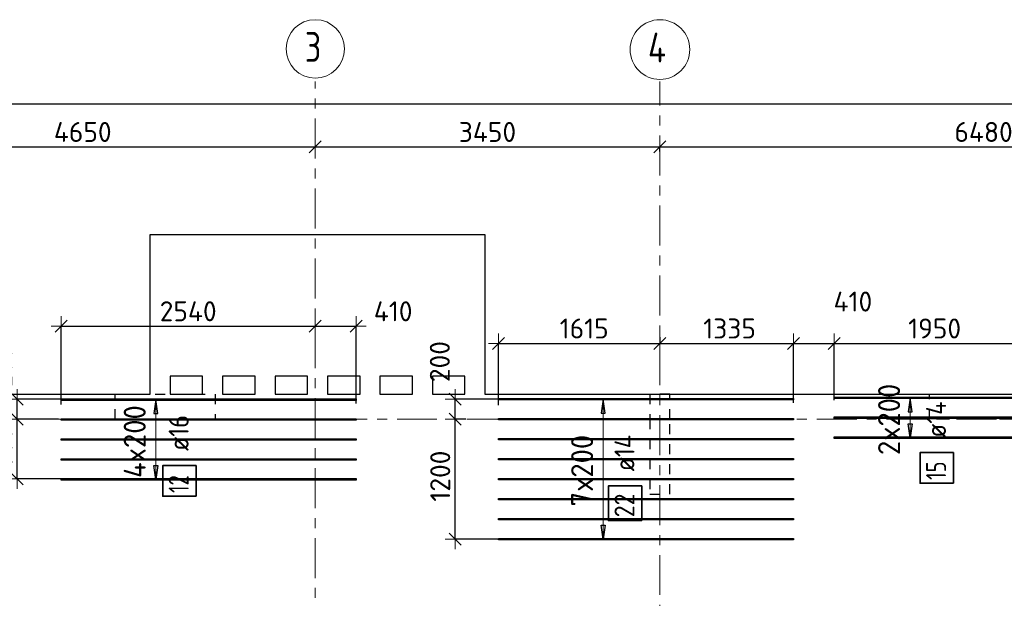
# Model space of a CAD drawing. Header units: metres. Extents: x -38 to 98, y -15 to 21.
# Tile 14 of 147: x 6.19 to 16.05, y 14.61 to 20.4. Entities that reach past the tile are written whole.
import ezdxf

# ---------------------------------------------------------------- set-up
doc = ezdxf.new("R2010")
doc.units = ezdxf.units.M
doc.header["$PDMODE"] = 65
for name, pattern in [('______11', [0.5, 0.4, -0.05, 0, -0.05]), ('______2', [0.0405, 0.03, -0.0105]), ('______5', [1.1, 0.8, -0.1, 0.1, -0.1])]:
    doc.linetypes.add(name, pattern=pattern)
for name, color, linetype, lineweight in [('XR$1$Осевая линия (1)', 7, '______5', 13), ('XR$1$Размерная линия (1)', 7, 'Continuous', 13), ('XR$4$Перекрытие (1)', 7, 'Continuous', 35), ('XR$4$Размерная линия (1)', 7, 'Continuous', 13)]:
    doc.layers.add(name, color=color, linetype=linetype, lineweight=lineweight)
doc.layers.add('XR$4$Арм.стержн.Доп. Арм верхн.зоны Х', color=7, linetype='Continuous', lineweight=35, true_color=0x8c8cff)
doc.layers.add('XR$6$Стена_ бетон несущ.', color=7, linetype='Continuous', lineweight=70, true_color=0xb4b496)
doc.styles.add('ISOCPEUR', font='txt')
doc.dimstyles.new('DIMSTYLE_3', dxfattribs={"dimtxt": 0.2, "dimasz": 0.2, "dimexe": 0, "dimexo": 0, "dimgap": 0.1, "dimtad": 2, "dimdec": 0, "dimlfac": 1000, "dimrnd": 5, "dimzin": 12, "dimdsep": 46, "dimtxsty": 'ISOCPEUR', "dimblk1": 'ALL_ML_STRICH', "dimblk2": 'ALL_ML_STRICH', "dimsah": 1, "dimcen": 0, "dimclrd": 7, "dimclre": 256, "dimclrt": 7, "dimadec": 0, "dimazin": 0, "dimtfac": 1, "dimtdec": 0, "dimtix": 1, "dimtmove": 2, "dimatfit": 3, "dimfxl": 0, "dimtzin": 0, "dimlwd": 0, "dimlwe": -3, "dimarcsym": 0})
doc.dimstyles.new('DIMSTYLE_33', dxfattribs={"dimtxt": 0.2, "dimasz": 0.2, "dimexe": 0, "dimexo": 0, "dimgap": 0.1, "dimtad": 2, "dimdec": 0, "dimlfac": 1000, "dimrnd": 5, "dimzin": 12, "dimdsep": 46, "dimtxsty": 'ISOCPEUR', "dimblk1": 'ALL_ML_STRICH', "dimblk2": 'ALL_ML_STRICH', "dimsah": 1, "dimcen": 0, "dimclrd": 7, "dimclre": 256, "dimclrt": 7, "dimadec": 0, "dimazin": 0, "dimtfac": 1, "dimtdec": 0, "dimtix": 1, "dimtmove": 2, "dimatfit": 3, "dimfxl": 0, "dimtvp": 1.2, "dimtzin": 0, "dimlwd": 0, "dimlwe": -3, "dimarcsym": 0})

# ---------------------------------------------------------------- blocks, each defined once
blk = doc.blocks.new('ALL_ML_STRICH')
at = {"color": 0, "linetype": 'ByBlock', "lineweight": -2}
for p, q in [((0, -0.5), (0, 0.5)), ((-1, 0), (0.5, 0)), ((-0.3, -0.3), (0.3, 0.3))]:
    blk.add_line(p, q, dxfattribs=at)
blk = doc.blocks.new('*D10')
at = {"layer": 'DEFPOINTS', "color": 7, "linetype": 'Continuous', "lineweight": 13, "transparency": 33554687}
for p in [(0.5, 19.5574), (0.5, 19.3768), (61.6, 17.1197)]:
    blk.add_point(p, dxfattribs=at)
at = {"layer": 'XR$1$Размерная линия (1)', "color": 9, "linetype": 'Continuous', "lineweight": -2, "true_color": 0xc7c7c7, "transparency": 33554687}
for p, q in [((0.5, 19.3568), (0.5, 19.5574)), ((61.6, 17.1397), (61.6, 19.5574))]:
    blk.add_line(p, q, dxfattribs=at)
at = {"layer": 'XR$1$Размерная линия (1)', "color": 7, "linetype": 'Continuous', "lineweight": -2, "transparency": 33554687}
blk.add_line((0.5, 19.5574), (61.6, 19.5574), dxfattribs=at)
at = {"layer": 'XR$1$Размерная линия (1)', "color": 7, "linetype": 'Continuous', "lineweight": 13, "transparency": 33554687, "xscale": 0.2, "yscale": 0.2, "zscale": 0.2, "rotation": 180}
blk.add_blockref('ALL_ML_STRICH', (0.5, 19.5574), dxfattribs=at)
at = {"layer": 'XR$1$Размерная линия (1)', "color": 7, "linetype": 'Continuous', "lineweight": 13, "transparency": 33554687, "xscale": 0.2, "yscale": 0.2, "zscale": 0.2}
blk.add_blockref('ALL_ML_STRICH', (61.6, 19.5574), dxfattribs=at)
at = {"layer": 'XR$1$Размерная линия (1)', "color": 7, "linetype": 'Continuous', "lineweight": 13, "transparency": 33554687, "insert": (31.1, 19.7074), "char_height": 0.2, "width": 1, "attachment_point": 5, "style": 'ISOCPEUR'}
blk.add_mtext('\\A1;{61100}', dxfattribs=at)
blk = doc.blocks.new('*D26')
at = {"layer": 'DEFPOINTS', "color": 7, "linetype": 'Continuous', "lineweight": 13, "transparency": 33554687}
for p in [(4.5, 19.1912), (4.5, 19.1261), (9.15, 19.1262)]:
    blk.add_point(p, dxfattribs=at)
at = {"layer": 'XR$1$Размерная линия (1)', "color": 9, "linetype": 'Continuous', "lineweight": -2, "true_color": 0xc7c7c7, "transparency": 33554687}
for p, q in [((4.5, 19.1712), (4.5, 19.1261)), ((9.15, 19.1261), (9.15, 19.1261))]:
    blk.add_line(p, q, dxfattribs=at)
at = {"layer": 'XR$1$Размерная линия (1)', "color": 7, "linetype": 'Continuous', "lineweight": -2, "transparency": 33554687}
blk.add_line((4.5, 19.1261), (9.15, 19.1261), dxfattribs=at)
at = {"layer": 'XR$1$Размерная линия (1)', "color": 7, "linetype": 'Continuous', "lineweight": 13, "transparency": 33554687, "xscale": 0.2, "yscale": 0.2, "zscale": 0.2, "rotation": 180}
blk.add_blockref('ALL_ML_STRICH', (4.5, 19.1261), dxfattribs=at)
at = {"layer": 'XR$1$Размерная линия (1)', "color": 7, "linetype": 'Continuous', "lineweight": 13, "transparency": 33554687, "xscale": 0.2, "yscale": 0.2, "zscale": 0.2}
blk.add_blockref('ALL_ML_STRICH', (9.15, 19.1261), dxfattribs=at)
at = {"layer": 'XR$1$Размерная линия (1)', "color": 7, "linetype": 'Continuous', "lineweight": 13, "transparency": 33554687, "insert": (6.825, 19.2761), "char_height": 0.2, "width": 0.8, "attachment_point": 5, "style": 'ISOCPEUR'}
blk.add_mtext('\\A1;{4650}', dxfattribs=at)
blk = doc.blocks.new('*D27')
at = {"layer": 'DEFPOINTS', "color": 7, "linetype": 'Continuous', "lineweight": 13, "transparency": 33554687}
for p in [(9.15, 19.1262), (9.15, 19.1261), (12.6, 19.0612)]:
    blk.add_point(p, dxfattribs=at)
at = {"layer": 'XR$1$Размерная линия (1)', "color": 9, "linetype": 'Continuous', "lineweight": -2, "true_color": 0xc7c7c7, "transparency": 33554687}
for p, q in [((9.15, 19.1261), (9.15, 19.1261)), ((12.6, 19.0812), (12.6, 19.1261))]:
    blk.add_line(p, q, dxfattribs=at)
at = {"layer": 'XR$1$Размерная линия (1)', "color": 7, "linetype": 'Continuous', "lineweight": -2, "transparency": 33554687}
blk.add_line((9.15, 19.1261), (12.6, 19.1261), dxfattribs=at)
at = {"layer": 'XR$1$Размерная линия (1)', "color": 7, "linetype": 'Continuous', "lineweight": 13, "transparency": 33554687, "xscale": 0.2, "yscale": 0.2, "zscale": 0.2, "rotation": 180}
blk.add_blockref('ALL_ML_STRICH', (9.15, 19.1261), dxfattribs=at)
at = {"layer": 'XR$1$Размерная линия (1)', "color": 7, "linetype": 'Continuous', "lineweight": 13, "transparency": 33554687, "xscale": 0.2, "yscale": 0.2, "zscale": 0.2}
blk.add_blockref('ALL_ML_STRICH', (12.6, 19.1261), dxfattribs=at)
at = {"layer": 'XR$1$Размерная линия (1)', "color": 7, "linetype": 'Continuous', "lineweight": 13, "transparency": 33554687, "insert": (10.875, 19.2761), "char_height": 0.2, "width": 0.8, "attachment_point": 5, "style": 'ISOCPEUR'}
blk.add_mtext('\\A1;{3450}', dxfattribs=at)
blk = doc.blocks.new('*D28')
at = {"layer": 'DEFPOINTS', "color": 7, "linetype": 'Continuous', "lineweight": 13, "transparency": 33554687}
for p in [(19.08, 19.4874), (12.6, 19.1261), (12.6, 19.0612)]:
    blk.add_point(p, dxfattribs=at)
at = {"layer": 'XR$1$Размерная линия (1)', "color": 9, "linetype": 'Continuous', "lineweight": -2, "true_color": 0xc7c7c7, "transparency": 33554687}
for p, q in [((19.08, 19.4674), (19.08, 19.1261)), ((12.6, 19.0812), (12.6, 19.1261))]:
    blk.add_line(p, q, dxfattribs=at)
at = {"layer": 'XR$1$Размерная линия (1)', "color": 7, "linetype": 'Continuous', "lineweight": -2, "transparency": 33554687}
blk.add_line((12.6, 19.1261), (19.08, 19.1261), dxfattribs=at)
at = {"layer": 'XR$1$Размерная линия (1)', "color": 7, "linetype": 'Continuous', "lineweight": 13, "transparency": 33554687, "xscale": 0.2, "yscale": 0.2, "zscale": 0.2, "rotation": 180}
blk.add_blockref('ALL_ML_STRICH', (12.6, 19.1261), dxfattribs=at)
at = {"layer": 'XR$1$Размерная линия (1)', "color": 7, "linetype": 'Continuous', "lineweight": 13, "transparency": 33554687, "xscale": 0.2, "yscale": 0.2, "zscale": 0.2}
blk.add_blockref('ALL_ML_STRICH', (19.08, 19.1261), dxfattribs=at)
at = {"layer": 'XR$1$Размерная линия (1)', "color": 7, "linetype": 'Continuous', "lineweight": 13, "transparency": 33554687, "insert": (15.84, 19.2761), "char_height": 0.2, "width": 0.8, "attachment_point": 5, "style": 'ISOCPEUR'}
blk.add_mtext('\\A1;{6480}', dxfattribs=at)
blk = doc.blocks.new('*D310')
at = {"layer": 'DEFPOINTS', "color": 7, "linetype": 'Continuous', "lineweight": 13, "transparency": 33554687}
for p in [(6.6021, 16.4), (6.1694, 15.8014), (6.9498, 15.8014)]:
    blk.add_point(p, dxfattribs=at)
at = {"layer": 'XR$4$Размерная линия (1)', "color": 9, "linetype": 'Continuous', "lineweight": -2, "true_color": 0xc7c7c7, "transparency": 33554687}
for p, q in [((6.5821, 16.4), (6.1694, 16.4)), ((6.9298, 15.8014), (6.1694, 15.8014))]:
    blk.add_line(p, q, dxfattribs=at)
at = {"layer": 'XR$4$Размерная линия (1)', "color": 7, "linetype": 'Continuous', "lineweight": -2, "transparency": 33554687}
blk.add_line((6.1694, 15.8014), (6.1694, 16.4), dxfattribs=at)
at = {"layer": 'XR$4$Размерная линия (1)', "color": 7, "linetype": 'Continuous', "lineweight": 13, "transparency": 33554687, "xscale": 0.2, "yscale": 0.2, "zscale": 0.2}
for p, rotation in [((6.1694, 16.4), 90), ((6.1694, 15.8014), 270)]:
    blk.add_blockref('ALL_ML_STRICH', p, dxfattribs=dict(at, rotation=rotation))
at = {"layer": 'XR$4$Размерная линия (1)', "color": 7, "linetype": 'Continuous', "lineweight": 13, "transparency": 33554687, "insert": (6.0194, 16.1107), "char_height": 0.2, "width": 0.6, "attachment_point": 5, "rotation": 90, "style": 'ISOCPEUR'}
blk.add_mtext('\\A1;{600}', dxfattribs=at)
blk = doc.blocks.new('*D311')
at = {"layer": 'DEFPOINTS', "color": 7, "linetype": 'Continuous', "lineweight": 13, "transparency": 33554687}
for p in [(6.9914, 16.6014), (6.1694, 16.4), (6.6021, 16.4)]:
    blk.add_point(p, dxfattribs=at)
at = {"layer": 'XR$4$Размерная линия (1)', "color": 9, "linetype": 'Continuous', "lineweight": -2, "true_color": 0xc7c7c7, "transparency": 33554687}
for p, q in [((6.9714, 16.6014), (6.1694, 16.6014)), ((6.5821, 16.4), (6.1694, 16.4))]:
    blk.add_line(p, q, dxfattribs=at)
at = {"layer": 'XR$4$Размерная линия (1)', "color": 7, "linetype": 'Continuous', "lineweight": -2, "transparency": 33554687}
blk.add_line((6.1694, 16.4), (6.1694, 16.6014), dxfattribs=at)
at = {"layer": 'XR$4$Размерная линия (1)', "color": 7, "linetype": 'Continuous', "lineweight": 13, "transparency": 33554687, "xscale": 0.2, "yscale": 0.2, "zscale": 0.2}
for p, rotation in [((6.1694, 16.6014), 90), ((6.1694, 16.4), 270)]:
    blk.add_blockref('ALL_ML_STRICH', p, dxfattribs=dict(at, rotation=rotation))
at = {"layer": 'XR$4$Размерная линия (1)', "color": 7, "linetype": 'Continuous', "lineweight": 13, "transparency": 33554687, "insert": (6.0191, 16.9198), "char_height": 0.2, "width": 0.6, "attachment_point": 5, "rotation": 90, "style": 'ISOCPEUR'}
blk.add_mtext('\\A1;{200}', dxfattribs=at)
blk = doc.blocks.new('*D312')
at = {"layer": 'DEFPOINTS', "color": 7, "linetype": 'Continuous', "lineweight": 13, "transparency": 33554687}
for p in [(6.61, 17.3308), (9.15, 17.3045), (6.61, 16.5279)]:
    blk.add_point(p, dxfattribs=at)
at = {"layer": 'XR$4$Размерная линия (1)', "color": 9, "linetype": 'Continuous', "lineweight": -2, "true_color": 0xc7c7c7, "transparency": 33554687}
for p, q in [((6.61, 16.5479), (6.61, 17.3308)), ((9.15, 17.3245), (9.15, 17.3308))]:
    blk.add_line(p, q, dxfattribs=at)
at = {"layer": 'XR$4$Размерная линия (1)', "color": 7, "linetype": 'Continuous', "lineweight": -2, "transparency": 33554687}
blk.add_line((6.61, 17.3308), (9.15, 17.3308), dxfattribs=at)
at = {"layer": 'XR$4$Размерная линия (1)', "color": 7, "linetype": 'Continuous', "lineweight": 13, "transparency": 33554687, "xscale": 0.2, "yscale": 0.2, "zscale": 0.2, "rotation": 180}
blk.add_blockref('ALL_ML_STRICH', (6.61, 17.3308), dxfattribs=at)
at = {"layer": 'XR$4$Размерная линия (1)', "color": 7, "linetype": 'Continuous', "lineweight": 13, "transparency": 33554687, "xscale": 0.2, "yscale": 0.2, "zscale": 0.2}
blk.add_blockref('ALL_ML_STRICH', (9.15, 17.3308), dxfattribs=at)
at = {"layer": 'XR$4$Размерная линия (1)', "color": 7, "linetype": 'Continuous', "lineweight": 13, "transparency": 33554687, "insert": (7.88, 17.4808), "char_height": 0.2, "width": 0.8, "attachment_point": 5, "style": 'ISOCPEUR'}
blk.add_mtext('\\A1;{2540}', dxfattribs=at)
blk = doc.blocks.new('*D313')
at = {"layer": 'DEFPOINTS', "color": 7, "linetype": 'Continuous', "lineweight": 13, "transparency": 33554687}
for p in [(9.15, 17.3308), (9.15, 17.3045), (9.56, 16.5362)]:
    blk.add_point(p, dxfattribs=at)
at = {"layer": 'XR$4$Размерная линия (1)', "color": 9, "linetype": 'Continuous', "lineweight": -2, "true_color": 0xc7c7c7, "transparency": 33554687}
for p, q in [((9.15, 17.3245), (9.15, 17.3308)), ((9.56, 16.5562), (9.56, 17.3308))]:
    blk.add_line(p, q, dxfattribs=at)
at = {"layer": 'XR$4$Размерная линия (1)', "color": 7, "linetype": 'Continuous', "lineweight": -2, "transparency": 33554687}
blk.add_line((9.15, 17.3308), (9.56, 17.3308), dxfattribs=at)
at = {"layer": 'XR$4$Размерная линия (1)', "color": 7, "linetype": 'Continuous', "lineweight": 13, "transparency": 33554687, "xscale": 0.2, "yscale": 0.2, "zscale": 0.2, "rotation": 180}
blk.add_blockref('ALL_ML_STRICH', (9.15, 17.3308), dxfattribs=at)
at = {"layer": 'XR$4$Размерная линия (1)', "color": 7, "linetype": 'Continuous', "lineweight": 13, "transparency": 33554687, "xscale": 0.2, "yscale": 0.2, "zscale": 0.2}
blk.add_blockref('ALL_ML_STRICH', (9.56, 17.3308), dxfattribs=at)
at = {"layer": 'XR$4$Размерная линия (1)', "color": 7, "linetype": 'Continuous', "lineweight": 13, "transparency": 33554687, "insert": (9.9312, 17.4803), "char_height": 0.2, "width": 0.6, "attachment_point": 5, "style": 'ISOCPEUR'}
blk.add_mtext('\\A1;{410}', dxfattribs=at)
blk = doc.blocks.new('*D314')
at = {"layer": 'DEFPOINTS', "color": 7, "linetype": 'Continuous', "lineweight": 13, "transparency": 33554687}
for p in [(10.9862, 17.1585), (12.6, 17.2003), (10.9862, 16.5205)]:
    blk.add_point(p, dxfattribs=at)
at = {"layer": 'XR$4$Размерная линия (1)', "color": 9, "linetype": 'Continuous', "lineweight": -2, "true_color": 0xc7c7c7, "transparency": 33554687}
for p, q in [((10.9862, 16.5405), (10.9862, 17.1585)), ((12.6, 17.2203), (12.6, 17.1585))]:
    blk.add_line(p, q, dxfattribs=at)
at = {"layer": 'XR$4$Размерная линия (1)', "color": 7, "linetype": 'Continuous', "lineweight": -2, "transparency": 33554687}
blk.add_line((10.9862, 17.1585), (12.6, 17.1585), dxfattribs=at)
at = {"layer": 'XR$4$Размерная линия (1)', "color": 7, "linetype": 'Continuous', "lineweight": 13, "transparency": 33554687, "xscale": 0.2, "yscale": 0.2, "zscale": 0.2, "rotation": 180}
blk.add_blockref('ALL_ML_STRICH', (10.9862, 17.1585), dxfattribs=at)
at = {"layer": 'XR$4$Размерная линия (1)', "color": 7, "linetype": 'Continuous', "lineweight": 13, "transparency": 33554687, "xscale": 0.2, "yscale": 0.2, "zscale": 0.2}
blk.add_blockref('ALL_ML_STRICH', (12.6, 17.1585), dxfattribs=at)
at = {"layer": 'XR$4$Размерная линия (1)', "color": 7, "linetype": 'Continuous', "lineweight": 13, "transparency": 33554687, "insert": (11.8431, 17.3085), "char_height": 0.2, "width": 0.8, "attachment_point": 5, "style": 'ISOCPEUR'}
blk.add_mtext('\\A1;{1615}', dxfattribs=at)
blk = doc.blocks.new('*D315')
at = {"layer": 'DEFPOINTS', "color": 7, "linetype": 'Continuous', "lineweight": 13, "transparency": 33554687}
for p in [(12.6, 17.2003), (12.6, 17.1585), (13.9362, 16.5453)]:
    blk.add_point(p, dxfattribs=at)
at = {"layer": 'XR$4$Размерная линия (1)', "color": 9, "linetype": 'Continuous', "lineweight": -2, "true_color": 0xc7c7c7, "transparency": 33554687}
for p, q in [((12.6, 17.2203), (12.6, 17.1585)), ((13.9362, 16.5653), (13.9362, 17.1585))]:
    blk.add_line(p, q, dxfattribs=at)
at = {"layer": 'XR$4$Размерная линия (1)', "color": 7, "linetype": 'Continuous', "lineweight": -2, "transparency": 33554687}
blk.add_line((12.6, 17.1585), (13.9362, 17.1585), dxfattribs=at)
at = {"layer": 'XR$4$Размерная линия (1)', "color": 7, "linetype": 'Continuous', "lineweight": 13, "transparency": 33554687, "xscale": 0.2, "yscale": 0.2, "zscale": 0.2, "rotation": 180}
blk.add_blockref('ALL_ML_STRICH', (12.6, 17.1585), dxfattribs=at)
at = {"layer": 'XR$4$Размерная линия (1)', "color": 7, "linetype": 'Continuous', "lineweight": 13, "transparency": 33554687, "xscale": 0.2, "yscale": 0.2, "zscale": 0.2}
blk.add_blockref('ALL_ML_STRICH', (13.9362, 17.1585), dxfattribs=at)
at = {"layer": 'XR$4$Размерная линия (1)', "color": 7, "linetype": 'Continuous', "lineweight": 13, "transparency": 33554687, "insert": (13.2981, 17.3085), "char_height": 0.2, "width": 0.8, "attachment_point": 5, "style": 'ISOCPEUR'}
blk.add_mtext('\\A1;{1335}', dxfattribs=at)
blk = doc.blocks.new('*D316')
at = {"layer": 'DEFPOINTS', "color": 7, "linetype": 'Continuous', "lineweight": 13, "transparency": 33554687}
for p in [(13.9362, 17.1585), (14.3448, 16.5702), (13.9362, 16.5453)]:
    blk.add_point(p, dxfattribs=at)
at = {"layer": 'XR$4$Размерная линия (1)', "color": 9, "linetype": 'Continuous', "lineweight": -2, "true_color": 0xc7c7c7, "transparency": 33554687}
for p, q in [((13.9362, 16.5653), (13.9362, 17.1585)), ((14.3448, 16.5902), (14.3448, 17.1585))]:
    blk.add_line(p, q, dxfattribs=at)
at = {"layer": 'XR$4$Размерная линия (1)', "color": 7, "linetype": 'Continuous', "lineweight": -2, "transparency": 33554687}
blk.add_line((13.9362, 17.1585), (14.3448, 17.1585), dxfattribs=at)
at = {"layer": 'XR$4$Размерная линия (1)', "color": 7, "linetype": 'Continuous', "lineweight": 13, "transparency": 33554687, "xscale": 0.2, "yscale": 0.2, "zscale": 0.2, "rotation": 180}
blk.add_blockref('ALL_ML_STRICH', (13.9362, 17.1585), dxfattribs=at)
at = {"layer": 'XR$4$Размерная линия (1)', "color": 7, "linetype": 'Continuous', "lineweight": 13, "transparency": 33554687, "xscale": 0.2, "yscale": 0.2, "zscale": 0.2}
blk.add_blockref('ALL_ML_STRICH', (14.3448, 17.1585), dxfattribs=at)
at = {"layer": 'XR$4$Размерная линия (1)', "color": 7, "linetype": 'Continuous', "lineweight": 13, "transparency": 33554687, "insert": (14.5322, 17.5781), "char_height": 0.2, "width": 0.6, "attachment_point": 5, "style": 'ISOCPEUR'}
blk.add_mtext('\\A1;{410}', dxfattribs=at)
blk = doc.blocks.new('*D317')
at = {"layer": 'DEFPOINTS', "color": 7, "linetype": 'Continuous', "lineweight": 13, "transparency": 33554687}
for p in [(14.3448, 17.1585), (14.3448, 16.5702), (16.2948, 16.5287)]:
    blk.add_point(p, dxfattribs=at)
at = {"layer": 'XR$4$Размерная линия (1)', "color": 9, "linetype": 'Continuous', "lineweight": -2, "true_color": 0xc7c7c7, "transparency": 33554687}
for p, q in [((14.3448, 16.5902), (14.3448, 17.1585)), ((16.2948, 16.5487), (16.2948, 17.1585))]:
    blk.add_line(p, q, dxfattribs=at)
at = {"layer": 'XR$4$Размерная линия (1)', "color": 7, "linetype": 'Continuous', "lineweight": -2, "transparency": 33554687}
blk.add_line((14.3448, 17.1585), (16.2948, 17.1585), dxfattribs=at)
at = {"layer": 'XR$4$Размерная линия (1)', "color": 7, "linetype": 'Continuous', "lineweight": 13, "transparency": 33554687, "xscale": 0.2, "yscale": 0.2, "zscale": 0.2, "rotation": 180}
blk.add_blockref('ALL_ML_STRICH', (14.3448, 17.1585), dxfattribs=at)
at = {"layer": 'XR$4$Размерная линия (1)', "color": 7, "linetype": 'Continuous', "lineweight": 13, "transparency": 33554687, "xscale": 0.2, "yscale": 0.2, "zscale": 0.2}
blk.add_blockref('ALL_ML_STRICH', (16.2948, 17.1585), dxfattribs=at)
at = {"layer": 'XR$4$Размерная линия (1)', "color": 7, "linetype": 'Continuous', "lineweight": 13, "transparency": 33554687, "insert": (15.3498, 17.3085), "char_height": 0.2, "width": 0.8, "attachment_point": 5, "style": 'ISOCPEUR'}
blk.add_mtext('\\A1;{1950}', dxfattribs=at)
blk = doc.blocks.new('*D318')
at = {"layer": 'DEFPOINTS', "color": 7, "linetype": 'Continuous', "lineweight": 13, "transparency": 33554687}
for p in [(10.6784, 16.4), (10.5524, 15.2002), (11.023, 15.2002)]:
    blk.add_point(p, dxfattribs=at)
at = {"layer": 'XR$4$Размерная линия (1)', "color": 9, "linetype": 'Continuous', "lineweight": -2, "true_color": 0xc7c7c7, "transparency": 33554687}
for p, q in [((10.6584, 16.4), (10.5524, 16.4)), ((11.003, 15.2002), (10.5524, 15.2002))]:
    blk.add_line(p, q, dxfattribs=at)
at = {"layer": 'XR$4$Размерная линия (1)', "color": 7, "linetype": 'Continuous', "lineweight": -2, "transparency": 33554687}
blk.add_line((10.5524, 15.2002), (10.5524, 16.4), dxfattribs=at)
at = {"layer": 'XR$4$Размерная линия (1)', "color": 7, "linetype": 'Continuous', "lineweight": 13, "transparency": 33554687, "xscale": 0.2, "yscale": 0.2, "zscale": 0.2}
for p, rotation in [((10.5524, 16.4), 90), ((10.5524, 15.2002), 270)]:
    blk.add_blockref('ALL_ML_STRICH', p, dxfattribs=dict(at, rotation=rotation))
at = {"layer": 'XR$4$Размерная линия (1)', "color": 7, "linetype": 'Continuous', "lineweight": 13, "transparency": 33554687, "insert": (10.4024, 15.8301), "char_height": 0.2, "width": 0.8, "attachment_point": 5, "rotation": 90, "style": 'ISOCPEUR'}
blk.add_mtext('\\A1;{1200}', dxfattribs=at)
blk = doc.blocks.new('*D319')
at = {"layer": 'DEFPOINTS', "color": 7, "linetype": 'Continuous', "lineweight": 13, "transparency": 33554687}
for p in [(11.0349, 16.6002), (10.5524, 16.4), (10.6784, 16.4)]:
    blk.add_point(p, dxfattribs=at)
at = {"layer": 'XR$4$Размерная линия (1)', "color": 9, "linetype": 'Continuous', "lineweight": -2, "true_color": 0xc7c7c7, "transparency": 33554687}
for p, q in [((11.0149, 16.6002), (10.5524, 16.6002)), ((10.6584, 16.4), (10.5524, 16.4))]:
    blk.add_line(p, q, dxfattribs=at)
at = {"layer": 'XR$4$Размерная линия (1)', "color": 7, "linetype": 'Continuous', "lineweight": -2, "transparency": 33554687}
blk.add_line((10.5524, 16.4), (10.5524, 16.6002), dxfattribs=at)
at = {"layer": 'XR$4$Размерная линия (1)', "color": 7, "linetype": 'Continuous', "lineweight": 13, "transparency": 33554687, "xscale": 0.2, "yscale": 0.2, "zscale": 0.2}
for p, rotation in [((10.5524, 16.6002), 90), ((10.5524, 16.4), 270)]:
    blk.add_blockref('ALL_ML_STRICH', p, dxfattribs=dict(at, rotation=rotation))
at = {"layer": 'XR$4$Размерная линия (1)', "color": 7, "linetype": 'Continuous', "lineweight": 13, "transparency": 33554687, "insert": (10.3983, 16.9772), "char_height": 0.2, "width": 0.6, "attachment_point": 5, "rotation": 90, "style": 'ISOCPEUR'}
blk.add_mtext('\\A1;{200}', dxfattribs=at)

msp = doc.modelspace()

# ---------------------------------------------------------------- linework, layer by layer
at = {"layer": 'XR$1$Осевая линия (1)', "color": 253, "linetype": '______11', "lineweight": 13, "true_color": 0xa0a0a0, "transparency": 33554687}
for p, q in [((9.15, -3.39), (9.15, 19.78)), ((12.6, 8.34), (12.6, 19.78)), ((-2.63, 16.4), (62.6, 16.4))]:
    msp.add_line(p, q, dxfattribs=at)
at = {"layer": 'XR$1$Осевая линия (1)', "color": 7, "linetype": 'Continuous', "lineweight": 13, "transparency": 33554687}
for centre, radius in [((9.1524, 20.1081), 0.2924), ((12.6013, 20.1017), 0.2988)]:
    msp.add_circle(centre, radius, dxfattribs=at)
at = {"layer": 'XR$4$Арм.стержн.Доп. Арм верхн.зоны Х', "color": 253, "linetype": 'Continuous', "lineweight": -3, "true_color": 0xa0a0a0, "transparency": 33554687}
for p, q in [((7.5551, 16.5969), (7.4551, 16.5969)), ((7.5551, 16.5969), (7.6551, 16.5969)), ((12.0327, 16.6002), (11.9327, 16.6002)), ((12.0327, 16.6002), (12.1327, 16.6002)), ((15.1043, 16.6152), (15.0043, 16.6152)), ((15.1043, 16.6152), (15.2043, 16.6152)), ((15.1043, 16.2152), (15.0043, 16.2152)), ((15.1043, 16.2152), (15.2043, 16.2152)), ((7.5551, 15.7969), (7.4551, 15.7969)), ((7.5551, 15.7969), (7.6551, 15.7969)), ((12.0327, 15.2002), (11.9327, 15.2002)), ((12.0327, 15.2002), (12.1327, 15.2002))]:
    msp.add_line(p, q, dxfattribs=at)
at = {"layer": 'XR$4$Арм.стержн.Доп. Арм верхн.зоны Х', "color": 7, "linetype": 'Continuous', "lineweight": 25, "transparency": 33554687}
for p, q in [((7.5551, 16.5969), (7.5351, 16.4569)), ((7.5751, 16.4569), (7.5551, 16.5969)), ((12.0327, 16.6002), (12.0127, 16.4602)), ((12.0527, 16.4602), (12.0327, 16.6002)), ((15.1043, 16.6152), (15.0843, 16.4752)), ((15.1243, 16.4752), (15.1043, 16.6152)), ((7.5351, 16.4569), (7.5751, 16.4569)), ((12.0127, 16.4602), (12.0527, 16.4602)), ((15.0843, 16.4752), (15.1243, 16.4752)), ((15.1043, 16.2152), (15.0843, 16.3552)), ((15.0843, 16.3552), (15.1243, 16.3552)), ((15.1243, 16.3552), (15.1043, 16.2152)), ((7.5551, 15.7969), (7.5351, 15.9369)), ((7.5351, 15.9369), (7.5751, 15.9369)), ((7.5751, 15.9369), (7.5551, 15.7969)), ((12.0327, 15.2002), (12.0127, 15.3402)), ((12.0127, 15.3402), (12.0527, 15.3402)), ((12.0527, 15.3402), (12.0327, 15.2002))]:
    msp.add_line(p, q, dxfattribs=at)
at = {"layer": 'XR$4$Арм.стержн.Доп. Арм верхн.зоны Х', "color": 7, "linetype": 'Continuous', "lineweight": 13, "transparency": 33554687}
for p, q in [((7.5551, 16.5969), (7.5551, 16.5969)), ((7.5551, 15.7969), (7.5551, 16.5969)), ((12.0327, 16.6002), (12.0327, 16.6002)), ((12.0327, 15.2002), (12.0327, 16.6002)), ((15.1043, 16.6152), (15.1043, 16.6152)), ((15.1043, 16.2152), (15.1043, 16.6152)), ((15.1043, 16.2152), (15.1043, 16.2152)), ((7.5551, 15.7969), (7.5551, 15.7969)), ((12.0327, 15.2002), (12.0327, 15.2002))]:
    msp.add_line(p, q, dxfattribs=at)
at = {"layer": 'XR$4$Арм.стержн.Доп. Арм верхн.зоны Х', "color": 7, "linetype": 'Continuous', "lineweight": 25, "transparency": 33554687}
for points in [[(9.56, 16.5889), (6.61, 16.5889), (6.61, 16.6049), (9.56, 16.6049), (9.56, 16.5889)], [(13.9362, 16.5932), (10.9862, 16.5932), (10.9862, 16.6072), (13.9362, 16.6072), (13.9362, 16.5932)], [(16.2948, 16.6082), (14.3448, 16.6082), (14.3448, 16.6222), (16.2948, 16.6222), (16.2948, 16.6082)], [(9.56, 16.3889), (6.61, 16.3889), (6.61, 16.4049), (9.56, 16.4049), (9.56, 16.3889)], [(13.9362, 16.3932), (10.9862, 16.3932), (10.9862, 16.4072), (13.9362, 16.4072), (13.9362, 16.3932)], [(16.2948, 16.4082), (14.3448, 16.4082), (14.3448, 16.4222), (16.2948, 16.4222), (16.2948, 16.4082)], [(9.56, 16.1889), (6.61, 16.1889), (6.61, 16.2049), (9.56, 16.2049), (9.56, 16.1889)], [(13.9362, 16.1932), (10.9862, 16.1932), (10.9862, 16.2072), (13.9362, 16.2072), (13.9362, 16.1932)], [(16.2948, 16.2082), (14.3448, 16.2082), (14.3448, 16.2222), (16.2948, 16.2222), (16.2948, 16.2082)], [(9.56, 15.9889), (6.61, 15.9889), (6.61, 16.0049), (9.56, 16.0049), (9.56, 15.9889)], [(13.9362, 15.9932), (10.9862, 15.9932), (10.9862, 16.0072), (13.9362, 16.0072), (13.9362, 15.9932)], [(9.56, 15.7889), (6.61, 15.7889), (6.61, 15.8049), (9.56, 15.8049), (9.56, 15.7889)], [(13.9362, 15.7932), (10.9862, 15.7932), (10.9862, 15.8072), (13.9362, 15.8072), (13.9362, 15.7932)], [(13.9362, 15.5932), (10.9862, 15.5932), (10.9862, 15.6072), (13.9362, 15.6072), (13.9362, 15.5932)], [(13.9362, 15.3932), (10.9862, 15.3932), (10.9862, 15.4072), (13.9362, 15.4072), (13.9362, 15.3932)], [(13.9362, 15.1932), (10.9862, 15.1932), (10.9862, 15.2072), (13.9362, 15.2072), (13.9362, 15.1932)]]:
    msp.add_lwpolyline(points, dxfattribs=at)
at = {"layer": 'XR$4$Арм.стержн.Доп. Арм верхн.зоны Х', "color": 7, "linetype": 'Continuous', "lineweight": 35, "transparency": 33554687}
for points in [[(15.5376, 15.7595), (15.5376, 16.0661), (15.2043, 16.0661), (15.2043, 15.7595), (15.5376, 15.7595)], [(7.9584, 15.6287), (7.9584, 15.9353), (7.6251, 15.9353), (7.6251, 15.6287), (7.9584, 15.6287)], [(12.4195, 15.3846), (12.4195, 15.7313), (12.0862, 15.7313), (12.0862, 15.3846), (12.4195, 15.3846)]]:
    msp.add_lwpolyline(points, dxfattribs=at)
at = {"layer": 'XR$4$Перекрытие (1)', "color": 7, "linetype": 'Continuous', "lineweight": 25, "transparency": 33554687}
for p, q in [((7.4996, 16.8302), (7.4996, 18.2502)), ((7.4996, 18.2502), (10.8496, 18.2502)), ((10.8496, 18.2502), (10.8496, 16.8302)), ((7.4996, 16.6502), (7.4996, 16.8302)), ((7.6996, 16.8302), (7.6996, 16.6502)), ((8.0246, 16.8302), (7.6996, 16.8302)), ((8.0246, 16.6502), (8.0246, 16.8302)), ((8.5496, 16.8302), (8.2246, 16.8302)), ((8.2246, 16.8302), (8.2246, 16.6502)), ((8.5496, 16.6502), (8.5496, 16.8302)), ((8.7496, 16.8302), (8.7496, 16.6502)), ((9.0746, 16.8302), (8.7496, 16.8302)), ((9.0746, 16.6502), (9.0746, 16.8302)), ((9.5996, 16.8302), (9.2746, 16.8302)), ((9.2746, 16.8302), (9.2746, 16.6502)), ((9.5996, 16.6502), (9.5996, 16.8302)), ((10.1246, 16.8302), (9.7996, 16.8302)), ((9.7996, 16.8302), (9.7996, 16.6502)), ((10.1246, 16.6502), (10.1246, 16.8302)), ((10.3246, 16.8302), (10.3246, 16.6502)), ((10.6496, 16.8302), (10.3246, 16.8302)), ((10.6496, 16.6502), (10.6496, 16.8302)), ((10.8496, 16.8302), (10.8496, 16.6502)), ((0.25, 16.6502), (7.4996, 16.6502)), ((7.6996, 16.6502), (8.0246, 16.6502)), ((8.2246, 16.6502), (8.5496, 16.6502)), ((8.7496, 16.6502), (9.0746, 16.6502)), ((9.2746, 16.6502), (9.5996, 16.6502)), ((9.7996, 16.6502), (10.1246, 16.6502)), ((10.3246, 16.6502), (10.6496, 16.6502)), ((10.8496, 16.6502), (19.08, 16.6502))]:
    msp.add_line(p, q, dxfattribs=at)
at = {"layer": 'XR$6$Стена_ бетон несущ.', "color": 253, "linetype": '______2', "lineweight": -3, "true_color": 0xa0a0a0, "transparency": 33554687}
for p, q in [((12.5, 16.65), (12.5, 16.4)), ((12.7, 16.65), (12.5, 16.65)), ((12.7, 16.4), (12.7, 16.65)), ((12.5, 16.4), (12.5, 15.65)), ((12.7, 15.65), (12.7, 16.4)), ((12.5, 15.65), (12.5, 15.65)), ((12.5, 15.65), (12.7, 15.65))]:
    msp.add_line(p, q, dxfattribs=at)
for points in [[(7.1499, 16.65), (8.1499, 16.65), (8.1499, 16.4), (7.1499, 16.4), (7.1499, 16.65)], [(15.3, 16.65), (16.3, 16.65), (16.3, 16.4), (15.3, 16.4), (15.3, 16.65)]]:
    msp.add_lwpolyline(points, close=True, dxfattribs=at)

# ---------------------------------------------------------------- texts
at = {"layer": 'XR$1$Осевая линия (1)', "color": 7, "linetype": 'Continuous', "lineweight": 13, "transparency": 33554687, "char_height": 0.3, "attachment_point": 7, "style": 'ISOCPEUR'}
for s, insert, width in [('\\W0.78;3', (9.0474, 19.9776), 0.326407), ('\\W0.80;4', (12.4813, 19.9712), 0.359833)]:
    msp.add_mtext(s, dxfattribs=dict(at, insert=insert, width=width))
at = {"layer": 'XR$4$Арм.стержн.Доп. Арм верхн.зоны Х', "color": 7, "linetype": 'Continuous', "lineweight": 13, "transparency": 33554687, "char_height": 0.22, "attachment_point": 7, "rotation": 90, "style": 'ISOCPEUR'}
for s, insert, width in [('\\W0.95;2x200', (15.0043, 16.0412), 0.873359), ('\\W0.95;4x200', (7.4551, 15.8119), 0.895564), ('\\W0.95;7x200', (11.9327, 15.5262), 0.873359)]:
    msp.add_mtext(s, dxfattribs=dict(at, insert=insert, width=width))
at = {"layer": 'XR$4$Арм.стержн.Доп. Арм верхн.зоны Х', "color": 7, "linetype": 'Continuous', "lineweight": 25, "transparency": 33554687, "char_height": 0.2, "attachment_point": 7, "rotation": 90, "style": 'ISOCPEUR'}
for s, insert, width in [('\\W0.89; ø14 ', (15.4643, 16.0995), 0.769432), ('\\W0.89; ø16 ', (7.8851, 15.9687), 0.749105), ('\\W0.89; ø14 ', (12.3462, 15.7646), 0.769432), ('\\W0.75;15', (15.4643, 15.7928), 0.314854), ('\\W0.75;12', (7.8851, 15.662), 0.314854), ('\\W0.87;22', (12.3462, 15.418), 0.367208)]:
    msp.add_mtext(s, dxfattribs=dict(at, insert=insert, width=width))

# ---------------------------------------------------------------- dimensions: what is measured, and where the dimension line sits
at = {"layer": 'XR$1$Размерная линия (1)', "color": 7, "linetype": 'Continuous', "lineweight": 13, "transparency": 33554687}
for base, p1, p2, picture, middle in [((61.6, 19.5574), (0.5, 19.3568), (61.6, 17.1397), '*D10', (31.1, 19.7074)), ((19.08, 19.1261), (12.6, 19.0812), (19.08, 19.4674), '*D28', (15.84, 19.2761)), ((9.15, 19.1261), (4.5, 19.1712), (9.15, 19.1261), '*D26', (6.825, 19.2761)), ((12.6, 19.1261), (9.15, 19.1261), (12.6, 19.0812), '*D27', (10.875, 19.2761))]:
    dim = msp.add_linear_dim(base=base, p1=p1, p2=p2, dimstyle='DIMSTYLE_3', override={"dimpost": '<>', "dimclrd": 7, "dimclre": 9, "dimclrt": 7, "dimlwd": 0, "dimlwe": 65533}, dxfattribs=at)
    dim.commit()
    dim.dimension.update_dxf_attribs({"geometry": picture, "text_midpoint": middle, "dimtype": 160})
at = {"layer": 'XR$4$Размерная линия (1)', "color": 7, "linetype": 'Continuous', "lineweight": 13, "transparency": 33554687}
for base, p1, p2, dimstyle, picture, middle in [((14.3448, 17.1585), (13.9362, 16.5653), (14.3448, 16.5902), 'DIMSTYLE_33', '*D316', (14.5322, 17.5781)), ((9.15, 17.3308), (6.61, 16.5479), (9.15, 17.3245), 'DIMSTYLE_3', '*D312', (7.88, 17.4808)), ((9.56, 17.3308), (9.15, 17.3245), (9.56, 16.5562), 'DIMSTYLE_33', '*D313', (9.9312, 17.4803)), ((12.6, 17.1585), (10.9862, 16.5405), (12.6, 17.2203), 'DIMSTYLE_3', '*D314', (11.8431, 17.3085)), ((13.9362, 17.1585), (12.6, 17.2203), (13.9362, 16.5653), 'DIMSTYLE_3', '*D315', (13.2981, 17.3085)), ((16.2948, 17.1585), (14.3448, 16.5902), (16.2948, 16.5487), 'DIMSTYLE_3', '*D317', (15.3498, 17.3085))]:
    dim = msp.add_linear_dim(base=base, p1=p1, p2=p2, dimstyle=dimstyle, override={"dimpost": '<>', "dimclrd": 7, "dimclre": 9, "dimclrt": 7, "dimlwd": 0, "dimlwe": 65533}, dxfattribs=at)
    dim.commit()
    dim.dimension.update_dxf_attribs({"geometry": picture, "text_midpoint": middle, "dimtype": 160})
for base, p1, p2, dimstyle, picture, middle in [((10.5524, 16.6002), (10.6584, 16.4), (11.0149, 16.6002), 'DIMSTYLE_33', '*D319', (10.3983, 16.9772)), ((6.1694, 16.6014), (6.5821, 16.4), (6.9714, 16.6014), 'DIMSTYLE_33', '*D311', (6.0191, 16.9198)), ((6.1694, 16.4), (6.9298, 15.8014), (6.5821, 16.4), 'DIMSTYLE_3', '*D310', (6.0194, 16.1107)), ((10.5524, 16.4), (11.003, 15.2002), (10.6584, 16.4), 'DIMSTYLE_3', '*D318', (10.4024, 15.8301))]:
    dim = msp.add_linear_dim(base=base, p1=p1, p2=p2, angle=90, dimstyle=dimstyle, override={"dimpost": '<>', "dimclrd": 7, "dimclre": 9, "dimclrt": 7, "dimlwd": 0, "dimlwe": 65533}, dxfattribs=at)
    dim.commit()
    dim.dimension.update_dxf_attribs({"geometry": picture, "text_midpoint": middle, "dimtype": 160})

doc.saveas('drawing.dxf')
